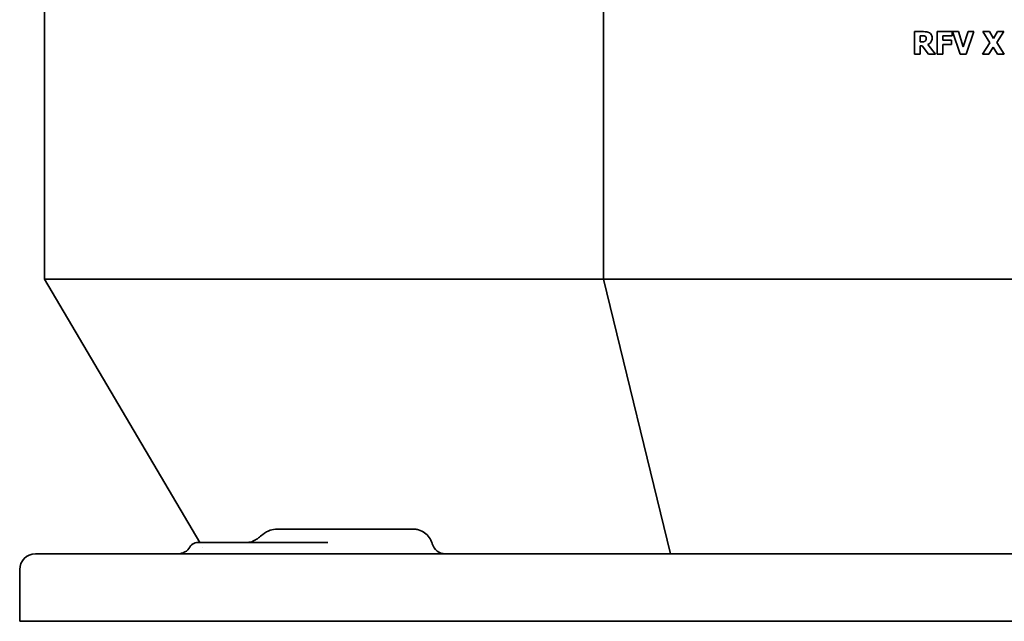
# Model space of a CAD drawing. Header units: millimetres. Extents: x 202 to 638, y 164 to 430.
# Tile 1 of 9: x 202 to 421, y 164 to 298. Entities that reach past the tile are written whole.
import ezdxf

# ---------------------------------------------------------------- set-up
doc = ezdxf.new("R2010")
doc.units = ezdxf.units.MM
doc.header["$LTSCALE"] = 2
doc.layers.add('Krawędzie widoczne(ISO)', color=7, linetype='Continuous', lineweight=35, true_color=0x262659)

msp = doc.modelspace()

# ---------------------------------------------------------------- linework, layer by layer
at = {"layer": 'Krawędzie widoczne(ISO)'}
for p, q in [((208, 240.1), (208, 371.6)), ((332.19, 240.1), (332.19, 371.6)), ((403.32, 295.09), (401.31, 295.09)), ((401.31, 295.09), (401.31, 290.09)), ((402.56, 292.83), (402.56, 294.17)), ((402.56, 294.17), (402.98, 294.17)), ((409.65, 295.09), (406.3, 295.09)), ((406.3, 295.09), (406.3, 290.09)), ((407.55, 293.19), (407.55, 294.14)), ((407.55, 294.14), (409.65, 294.14)), ((409.48, 293.19), (407.55, 293.19)), ((409.48, 292.24), (409.48, 293.19)), ((409.65, 294.14), (409.65, 295.09)), ((409.73, 295.09), (411.44, 290.09)), ((411.03, 295.09), (409.73, 295.09)), ((412.12, 291.7), (411.03, 295.09)), ((413.2, 295.09), (412.12, 291.7)), ((412.75, 290.09), (414.47, 295.09)), ((414.47, 295.09), (413.2, 295.09)), ((417.91, 295.09), (416.46, 295.09)), ((416.46, 295.09), (418.02, 292.61)), ((418.81, 293.58), (417.91, 295.09)), ((419.74, 295.09), (418.81, 293.58)), ((419.56, 292.66), (421.13, 295.09)), ((421.13, 295.09), (419.74, 295.09)), ((402.92, 292.83), (402.56, 292.83)), ((402.56, 290.09), (402.56, 291.93)), ((402.56, 291.93), (403.01, 291.93)), ((403.01, 291.93), (404.4, 290.09)), ((405.93, 290.09), (404.25, 292.22)), ((407.55, 290.09), (407.55, 292.24)), ((407.55, 292.24), (409.48, 292.24)), ((418.02, 292.61), (416.39, 290.09)), ((417.78, 290.09), (418.76, 291.68)), ((418.76, 291.68), (419.73, 290.09)), ((421.18, 290.09), (419.56, 292.66)), ((401.31, 290.09), (402.56, 290.09)), ((404.4, 290.09), (405.93, 290.09)), ((406.3, 290.09), (407.55, 290.09)), ((411.44, 290.09), (412.75, 290.09)), ((416.39, 290.09), (417.78, 290.09)), ((419.73, 290.09), (421.18, 290.09)), ((208, 240.1), (242.52, 181.6)), ((208, 240.1), (332.19, 240.1)), ((332.19, 240.1), (507.81, 240.1)), ((347.1, 179.1), (332.19, 240.1)), ((275.15, 184.6), (259.72, 184.6)), ((278.02, 184.6), (275.15, 184.6)), ((286.87, 184.6), (278.02, 184.6)), ((289.82, 184.6), (286.87, 184.6)), ((264.17, 181.6), (242.03, 181.6)), ((242.03, 181.6), (242.03, 181.6)), ((270.99, 181.6), (264.17, 181.6)), ((243.11, 180.6), (243.11, 180.6)), ((206, 179.1), (210.5, 179.1)), ((629.5, 179.1), (210.5, 179.1)), ((202.5, 175.6), (202.5, 164.1)), ((202.5, 164.1), (210.5, 164.1)), ((629.5, 164.1), (210.5, 164.1))]:
    msp.add_line(p, q, dxfattribs=at)
for centre, radius, start, end in [((237.7, 182.1), 3, 270, 330.0084), ((297.05, 182.1), 3, 195.4145, 270), ((206, 175.6), 3.5, 90, 180)]:
    msp.add_arc(centre, radius, start, end, dxfattribs=at)
for points, knots in [([(402.98, 294.17), (403.09, 294.17), (403.22, 294.17), (403.38, 294.15), (403.49, 294.14), (403.6, 294.09)], [-0.1334091, -0.1334091, -0.1334091, -0.1334091, -0.0368303, -0.0368303, 0, 0, 0, 0]), ([(404.62, 294.82), (404.36, 294.98), (404.14, 295.02), (403.81, 295.08), (403.56, 295.09), (403.32, 295.09)], [-0.1006965, -0.1006965, -0.1006965, -0.1006965, -0.0709794, -0.0709794, 0, 0, 0, 0]), ([(403.6, 294.09), (403.66, 294.07), (403.72, 294.03), (403.8, 293.95), (403.83, 293.91), (403.9, 293.74), (403.91, 293.65), (403.91, 293.56)], [-0.09097113, -0.09097113, -0.09097113, -0.09097113, -0.0518548, -0.0518548, -0.02764865, -0.02764865, 0, 0, 0, 0]), ([(403.91, 293.56), (403.91, 293.49), (403.91, 293.41), (403.88, 293.28), (403.86, 293.23), (403.79, 293.11), (403.74, 293.04), (403.67, 292.99)], [-0.05815158, -0.05815158, -0.05815158, -0.05815158, -0.04106647, -0.04106647, -0.02508995, -0.02508995, 0, 0, 0, 0]), ([(404.25, 292.22), (404.46, 292.32), (404.66, 292.46), (404.98, 292.82), (405.05, 292.98), (405.17, 293.27), (405.2, 293.5), (405.2, 293.72)], [-0.1213773, -0.1213773, -0.1213773, -0.1213773, -0.0944212, -0.0944212, -0.0667566, -0.0667566, 0, 0, 0, 0]), ([(405.2, 293.72), (405.2, 293.86), (405.18, 294), (405.12, 294.25), (405.07, 294.35), (404.89, 294.61), (404.76, 294.73), (404.62, 294.82)], [-0.1441168, -0.1441168, -0.1441168, -0.1441168, -0.0938545, -0.0938545, -0.0527635, -0.0527635, 0, 0, 0, 0]), ([(403.67, 292.99), (403.63, 292.96), (403.58, 292.93), (403.48, 292.88), (403.42, 292.87), (403.22, 292.83), (403.07, 292.83), (402.92, 292.83)], [-0.0787198, -0.0787198, -0.0787198, -0.0787198, -0.06222434, -0.06222434, -0.04448616, -0.04448616, 0, 0, 0, 0]), ([(256.54, 183.42), (257.02, 183.81), (257.56, 184.12), (258.64, 184.5), (259.19, 184.6), (259.72, 184.6)], [0, 0, 0, 0, 0.1930284, 0.1930284, 0.3653148, 0.3653148, 0.3653148, 0.3653148]), ([(289.82, 184.6), (289.82, 184.6), (289.82, 184.6), (289.82, 184.6), (289.82, 184.6), (289.83, 184.6), (289.83, 184.6), (289.83, 184.6), (289.83, 184.6), (289.83, 184.6), (289.84, 184.6), (289.85, 184.6), (289.86, 184.6), (289.91, 184.6), (289.94, 184.6), (290.07, 184.59), (290.16, 184.59), (290.55, 184.55), (290.84, 184.49), (291.6, 184.26), (292.05, 184.04), (292.84, 183.47), (293.18, 183.13), (293.74, 182.35), (293.97, 181.91), (294.13, 181.4), (294.14, 181.35), (294.15, 181.3)], [0, 0, 0, 0, 0.0000524, 0.0000524, 0.0000924, 0.0000924, 0.0002124, 0.0002124, 0.0005724, 0.0005724, 0.0016524, 0.0016524, 0.0048924, 0.0048924, 0.0146131, 0.0146131, 0.0437898, 0.0437898, 0.1316767, 0.1316767, 0.2802301, 0.2802301, 0.4222822, 0.4222822, 0.5668283, 0.5668283, 0.5824966, 0.5824966, 0.5824966, 0.5824966]), ([(240.3, 180.6), (240.39, 180.77), (240.52, 180.92), (240.81, 181.19), (240.98, 181.32), (241.37, 181.5), (241.58, 181.56), (241.87, 181.59), (241.95, 181.6), (242.03, 181.6)], [0.000039, 0.000039, 0.000039, 0.000039, 0.0574659, 0.0574659, 0.120379, 0.120379, 0.1847305, 0.1847305, 0.2086045, 0.2086045, 0.2086045, 0.2086045]), ([(240.3, 180.6), (240.39, 180.77), (240.51, 180.92), (240.81, 181.19), (240.98, 181.32), (241.36, 181.5), (241.58, 181.56), (241.87, 181.59), (241.95, 181.6), (242.03, 181.6)], [0.0000426, 0.0000426, 0.0000426, 0.0000426, 0.0574325, 0.0574325, 0.1203219, 0.1203219, 0.1846851, 0.1846851, 0.2086143, 0.2086143, 0.2086143, 0.2086143]), ([(253.02, 181.6), (253.3, 181.6), (253.66, 181.66), (254.4, 181.91), (254.78, 182.1), (255.25, 182.4), (255.36, 182.48), (255.47, 182.56)], [0, 0, 0, 0, 0.1758834, 0.1758834, 0.3383376, 0.3383376, 0.3897096, 0.3897096, 0.3897096, 0.3897096])]:
    msp.add_open_spline(points, degree=3, knots=knots, dxfattribs=at)
for points in [[(255.47, 182.57), (255.48, 182.58), (255.49, 182.59), (255.5, 182.59)], [(255.47, 182.56), (255.47, 182.57), (255.47, 182.57), (255.47, 182.57)], [(255.53, 182.61), (255.86, 182.88), (256.2, 183.15), (256.54, 183.42)], [(256.54, 183.42), (256.54, 183.42), (256.54, 183.42), (256.54, 183.42)]]:
    msp.add_open_spline(points, degree=3, dxfattribs=at)

doc.saveas('drawing.dxf')
